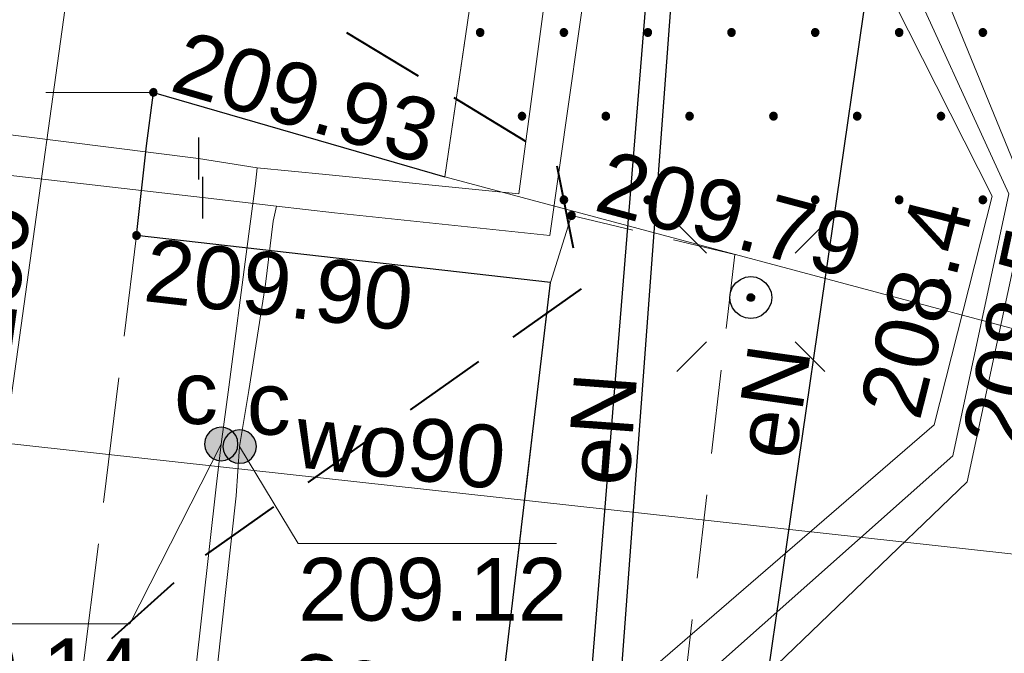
# Model space of a CAD drawing. Header units: metres. Extents: x 7419414 to 7419803, y 5549484 to 5549731.
# Tile 59 of 102: x 7419589 to 7419600, y 5549570 to 5549577. Entities that reach past the tile are written whole.
import ezdxf
from ezdxf.enums import TextEntityAlignment as Align

# ---------------------------------------------------------------- set-up
doc = ezdxf.new("R2010")
doc.units = ezdxf.units.M
doc.header["$MEASUREMENT"] = 0
doc.layers.get('0').update_dxf_attribs({"color": 250})
for name, color, linetype, lineweight in [('EGBJ', 7, 'Continuous', 13), ('GUPPRZ_O', 7, 'Continuous', 13), ('LINIE ROZGRANICZAJĄCE MPZP', 212, 'Continuous', 0), ('OTKC', 7, 'Continuous', 13), ('OTKJ', 7, 'Continuous', 13), ('OTKK', 7, 'Continuous', 30), ('OTRS_O', 7, 'Continuous', 13), ('SUCP', 212, 'Continuous', 13), ('SUCW_O', 212, 'Continuous', 13), ('SUEP', 1, 'Continuous', 13), ('SUEP_O', 1, 'Continuous', 13), ('SUKP', 36, 'Continuous', 13), ('SUKP_O', 36, 'Continuous', 13), ('SULO', 7, 'Continuous', 30), ('sutp', 250, 'Continuous', 0), ('SUWP', 5, 'Continuous', 13), ('SUWP_O', 5, 'Continuous', 13)]:
    doc.layers.add(name, color=color, linetype=linetype, lineweight=lineweight)
doc.styles.add('Arial', font='arial.ttf')

msp = doc.modelspace()

# ---------------------------------------------------------------- hatches: boundary and pattern name
at = {"linetype": 'Continuous'}
for points in [[(7419594.2, 5549577.021), (7419594.188, 5549577.023), (7419594.177, 5549577.027), (7419594.168, 5549577.034), (7419594.161, 5549577.044), (7419594.156, 5549577.055), (7419594.155, 5549577.066), (7419594.156, 5549577.078), (7419594.161, 5549577.089), (7419594.168, 5549577.098), (7419594.177, 5549577.105), (7419594.188, 5549577.11), (7419594.2, 5549577.111), (7419594.211, 5549577.11), (7419594.222, 5549577.105), (7419594.231, 5549577.098), (7419594.239, 5549577.089), (7419594.243, 5549577.078), (7419594.245, 5549577.066), (7419594.243, 5549577.055), (7419594.239, 5549577.044), (7419594.231, 5549577.034), (7419594.222, 5549577.027), (7419594.211, 5549577.023)], [(7419595.2, 5549577.021), (7419595.188, 5549577.023), (7419595.177, 5549577.027), (7419595.168, 5549577.034), (7419595.161, 5549577.044), (7419595.156, 5549577.055), (7419595.155, 5549577.066), (7419595.156, 5549577.078), (7419595.161, 5549577.089), (7419595.168, 5549577.098), (7419595.177, 5549577.105), (7419595.188, 5549577.11), (7419595.2, 5549577.111), (7419595.211, 5549577.11), (7419595.222, 5549577.105), (7419595.231, 5549577.098), (7419595.239, 5549577.089), (7419595.243, 5549577.078), (7419595.245, 5549577.066), (7419595.243, 5549577.055), (7419595.239, 5549577.044), (7419595.231, 5549577.034), (7419595.222, 5549577.027), (7419595.211, 5549577.023)], [(7419596.2, 5549577.021), (7419596.188, 5549577.023), (7419596.177, 5549577.027), (7419596.168, 5549577.034), (7419596.161, 5549577.044), (7419596.156, 5549577.055), (7419596.155, 5549577.066), (7419596.156, 5549577.078), (7419596.161, 5549577.089), (7419596.168, 5549577.098), (7419596.177, 5549577.105), (7419596.188, 5549577.11), (7419596.2, 5549577.111), (7419596.211, 5549577.11), (7419596.222, 5549577.105), (7419596.231, 5549577.098), (7419596.239, 5549577.089), (7419596.243, 5549577.078), (7419596.245, 5549577.066), (7419596.243, 5549577.055), (7419596.239, 5549577.044), (7419596.231, 5549577.034), (7419596.222, 5549577.027), (7419596.211, 5549577.023)], [(7419597.2, 5549577.021), (7419597.188, 5549577.023), (7419597.177, 5549577.027), (7419597.168, 5549577.034), (7419597.161, 5549577.044), (7419597.156, 5549577.055), (7419597.155, 5549577.066), (7419597.156, 5549577.078), (7419597.161, 5549577.089), (7419597.168, 5549577.098), (7419597.177, 5549577.105), (7419597.188, 5549577.11), (7419597.2, 5549577.111), (7419597.211, 5549577.11), (7419597.222, 5549577.105), (7419597.231, 5549577.098), (7419597.239, 5549577.089), (7419597.243, 5549577.078), (7419597.245, 5549577.066), (7419597.243, 5549577.055), (7419597.239, 5549577.044), (7419597.231, 5549577.034), (7419597.222, 5549577.027), (7419597.211, 5549577.023)], [(7419598.2, 5549577.021), (7419598.188, 5549577.023), (7419598.177, 5549577.027), (7419598.168, 5549577.034), (7419598.161, 5549577.044), (7419598.156, 5549577.055), (7419598.155, 5549577.066), (7419598.156, 5549577.078), (7419598.161, 5549577.089), (7419598.168, 5549577.098), (7419598.177, 5549577.105), (7419598.188, 5549577.11), (7419598.2, 5549577.111), (7419598.211, 5549577.11), (7419598.222, 5549577.105), (7419598.231, 5549577.098), (7419598.239, 5549577.089), (7419598.243, 5549577.078), (7419598.245, 5549577.066), (7419598.243, 5549577.055), (7419598.239, 5549577.044), (7419598.231, 5549577.034), (7419598.222, 5549577.027), (7419598.211, 5549577.023)], [(7419599.2, 5549577.021), (7419599.188, 5549577.023), (7419599.177, 5549577.027), (7419599.168, 5549577.034), (7419599.161, 5549577.044), (7419599.156, 5549577.055), (7419599.155, 5549577.066), (7419599.156, 5549577.078), (7419599.161, 5549577.089), (7419599.168, 5549577.098), (7419599.177, 5549577.105), (7419599.188, 5549577.11), (7419599.2, 5549577.111), (7419599.211, 5549577.11), (7419599.222, 5549577.105), (7419599.231, 5549577.098), (7419599.239, 5549577.089), (7419599.243, 5549577.078), (7419599.245, 5549577.066), (7419599.243, 5549577.055), (7419599.239, 5549577.044), (7419599.231, 5549577.034), (7419599.222, 5549577.027), (7419599.211, 5549577.023)], [(7419600.2, 5549577.021), (7419600.188, 5549577.023), (7419600.177, 5549577.027), (7419600.168, 5549577.034), (7419600.161, 5549577.044), (7419600.156, 5549577.055), (7419600.155, 5549577.066), (7419600.156, 5549577.078), (7419600.161, 5549577.089), (7419600.168, 5549577.098), (7419600.177, 5549577.105), (7419600.188, 5549577.11), (7419600.2, 5549577.111), (7419600.211, 5549577.11), (7419600.222, 5549577.105), (7419600.231, 5549577.098), (7419600.239, 5549577.089), (7419600.243, 5549577.078), (7419600.245, 5549577.066), (7419600.243, 5549577.055), (7419600.239, 5549577.044), (7419600.231, 5549577.034), (7419600.222, 5549577.027), (7419600.211, 5549577.023)], [(7419590.3, 5549576.305), (7419590.288, 5549576.307), (7419590.278, 5549576.311), (7419590.268, 5549576.318), (7419590.261, 5549576.328), (7419590.257, 5549576.338), (7419590.255, 5549576.35), (7419590.257, 5549576.362), (7419590.261, 5549576.373), (7419590.268, 5549576.382), (7419590.278, 5549576.389), (7419590.288, 5549576.393), (7419590.3, 5549576.395), (7419590.312, 5549576.393), (7419590.323, 5549576.389), (7419590.332, 5549576.382), (7419590.339, 5549576.373), (7419590.343, 5549576.362), (7419590.345, 5549576.35), (7419590.343, 5549576.338), (7419590.339, 5549576.328), (7419590.332, 5549576.318), (7419590.323, 5549576.311), (7419590.312, 5549576.307)], [(7419594.7, 5549576.021), (7419594.688, 5549576.023), (7419594.677, 5549576.027), (7419594.668, 5549576.034), (7419594.661, 5549576.044), (7419594.656, 5549576.055), (7419594.655, 5549576.066), (7419594.656, 5549576.078), (7419594.661, 5549576.089), (7419594.668, 5549576.098), (7419594.677, 5549576.105), (7419594.688, 5549576.11), (7419594.7, 5549576.111), (7419594.711, 5549576.11), (7419594.722, 5549576.105), (7419594.731, 5549576.098), (7419594.739, 5549576.089), (7419594.743, 5549576.078), (7419594.745, 5549576.066), (7419594.743, 5549576.055), (7419594.739, 5549576.044), (7419594.731, 5549576.034), (7419594.722, 5549576.027), (7419594.711, 5549576.023)], [(7419595.7, 5549576.021), (7419595.688, 5549576.023), (7419595.677, 5549576.027), (7419595.668, 5549576.034), (7419595.661, 5549576.044), (7419595.656, 5549576.055), (7419595.655, 5549576.066), (7419595.656, 5549576.078), (7419595.661, 5549576.089), (7419595.668, 5549576.098), (7419595.677, 5549576.105), (7419595.688, 5549576.11), (7419595.7, 5549576.111), (7419595.711, 5549576.11), (7419595.722, 5549576.105), (7419595.731, 5549576.098), (7419595.739, 5549576.089), (7419595.743, 5549576.078), (7419595.745, 5549576.066), (7419595.743, 5549576.055), (7419595.739, 5549576.044), (7419595.731, 5549576.034), (7419595.722, 5549576.027), (7419595.711, 5549576.023)], [(7419596.7, 5549576.021), (7419596.688, 5549576.023), (7419596.677, 5549576.027), (7419596.668, 5549576.034), (7419596.661, 5549576.044), (7419596.656, 5549576.055), (7419596.655, 5549576.066), (7419596.656, 5549576.078), (7419596.661, 5549576.089), (7419596.668, 5549576.098), (7419596.677, 5549576.105), (7419596.688, 5549576.11), (7419596.7, 5549576.111), (7419596.711, 5549576.11), (7419596.722, 5549576.105), (7419596.731, 5549576.098), (7419596.739, 5549576.089), (7419596.743, 5549576.078), (7419596.745, 5549576.066), (7419596.743, 5549576.055), (7419596.739, 5549576.044), (7419596.731, 5549576.034), (7419596.722, 5549576.027), (7419596.711, 5549576.023)], [(7419597.7, 5549576.021), (7419597.688, 5549576.023), (7419597.677, 5549576.027), (7419597.668, 5549576.034), (7419597.661, 5549576.044), (7419597.656, 5549576.055), (7419597.655, 5549576.066), (7419597.656, 5549576.078), (7419597.661, 5549576.089), (7419597.668, 5549576.098), (7419597.677, 5549576.105), (7419597.688, 5549576.11), (7419597.7, 5549576.111), (7419597.711, 5549576.11), (7419597.722, 5549576.105), (7419597.731, 5549576.098), (7419597.739, 5549576.089), (7419597.743, 5549576.078), (7419597.745, 5549576.066), (7419597.743, 5549576.055), (7419597.739, 5549576.044), (7419597.731, 5549576.034), (7419597.722, 5549576.027), (7419597.711, 5549576.023)], [(7419598.7, 5549576.021), (7419598.688, 5549576.023), (7419598.677, 5549576.027), (7419598.668, 5549576.034), (7419598.661, 5549576.044), (7419598.656, 5549576.055), (7419598.655, 5549576.066), (7419598.656, 5549576.078), (7419598.661, 5549576.089), (7419598.668, 5549576.098), (7419598.677, 5549576.105), (7419598.688, 5549576.11), (7419598.7, 5549576.111), (7419598.711, 5549576.11), (7419598.722, 5549576.105), (7419598.731, 5549576.098), (7419598.739, 5549576.089), (7419598.743, 5549576.078), (7419598.745, 5549576.066), (7419598.743, 5549576.055), (7419598.739, 5549576.044), (7419598.731, 5549576.034), (7419598.722, 5549576.027), (7419598.711, 5549576.023)], [(7419599.7, 5549576.021), (7419599.688, 5549576.023), (7419599.677, 5549576.027), (7419599.668, 5549576.034), (7419599.661, 5549576.044), (7419599.656, 5549576.055), (7419599.655, 5549576.066), (7419599.656, 5549576.078), (7419599.661, 5549576.089), (7419599.668, 5549576.098), (7419599.677, 5549576.105), (7419599.688, 5549576.11), (7419599.7, 5549576.111), (7419599.711, 5549576.11), (7419599.722, 5549576.105), (7419599.731, 5549576.098), (7419599.739, 5549576.089), (7419599.743, 5549576.078), (7419599.745, 5549576.066), (7419599.743, 5549576.055), (7419599.739, 5549576.044), (7419599.731, 5549576.034), (7419599.722, 5549576.027), (7419599.711, 5549576.023)], [(7419595.2, 5549575.021), (7419595.188, 5549575.023), (7419595.177, 5549575.027), (7419595.168, 5549575.034), (7419595.161, 5549575.044), (7419595.156, 5549575.055), (7419595.155, 5549575.066), (7419595.156, 5549575.078), (7419595.161, 5549575.089), (7419595.168, 5549575.098), (7419595.177, 5549575.105), (7419595.188, 5549575.11), (7419595.2, 5549575.111), (7419595.211, 5549575.11), (7419595.222, 5549575.105), (7419595.231, 5549575.098), (7419595.239, 5549575.089), (7419595.243, 5549575.078), (7419595.245, 5549575.066), (7419595.243, 5549575.055), (7419595.239, 5549575.044), (7419595.231, 5549575.034), (7419595.222, 5549575.027), (7419595.211, 5549575.023)], [(7419596.2, 5549575.021), (7419596.188, 5549575.023), (7419596.177, 5549575.027), (7419596.168, 5549575.034), (7419596.161, 5549575.044), (7419596.156, 5549575.055), (7419596.155, 5549575.066), (7419596.156, 5549575.078), (7419596.161, 5549575.089), (7419596.168, 5549575.098), (7419596.177, 5549575.105), (7419596.188, 5549575.11), (7419596.2, 5549575.111), (7419596.211, 5549575.11), (7419596.222, 5549575.105), (7419596.231, 5549575.098), (7419596.239, 5549575.089), (7419596.243, 5549575.078), (7419596.245, 5549575.066), (7419596.243, 5549575.055), (7419596.239, 5549575.044), (7419596.231, 5549575.034), (7419596.222, 5549575.027), (7419596.211, 5549575.023)], [(7419597.2, 5549575.021), (7419597.188, 5549575.023), (7419597.177, 5549575.027), (7419597.168, 5549575.034), (7419597.161, 5549575.044), (7419597.156, 5549575.055), (7419597.155, 5549575.066), (7419597.156, 5549575.078), (7419597.161, 5549575.089), (7419597.168, 5549575.098), (7419597.177, 5549575.105), (7419597.188, 5549575.11), (7419597.2, 5549575.111), (7419597.211, 5549575.11), (7419597.222, 5549575.105), (7419597.231, 5549575.098), (7419597.239, 5549575.089), (7419597.243, 5549575.078), (7419597.245, 5549575.066), (7419597.243, 5549575.055), (7419597.239, 5549575.044), (7419597.231, 5549575.034), (7419597.222, 5549575.027), (7419597.211, 5549575.023)], [(7419598.2, 5549575.021), (7419598.188, 5549575.023), (7419598.177, 5549575.027), (7419598.168, 5549575.034), (7419598.161, 5549575.044), (7419598.156, 5549575.055), (7419598.155, 5549575.066), (7419598.156, 5549575.078), (7419598.161, 5549575.089), (7419598.168, 5549575.098), (7419598.177, 5549575.105), (7419598.188, 5549575.11), (7419598.2, 5549575.111), (7419598.211, 5549575.11), (7419598.222, 5549575.105), (7419598.231, 5549575.098), (7419598.239, 5549575.089), (7419598.243, 5549575.078), (7419598.245, 5549575.066), (7419598.243, 5549575.055), (7419598.239, 5549575.044), (7419598.231, 5549575.034), (7419598.222, 5549575.027), (7419598.211, 5549575.023)], [(7419599.2, 5549575.021), (7419599.188, 5549575.023), (7419599.177, 5549575.027), (7419599.168, 5549575.034), (7419599.161, 5549575.044), (7419599.156, 5549575.055), (7419599.155, 5549575.066), (7419599.156, 5549575.078), (7419599.161, 5549575.089), (7419599.168, 5549575.098), (7419599.177, 5549575.105), (7419599.188, 5549575.11), (7419599.2, 5549575.111), (7419599.211, 5549575.11), (7419599.222, 5549575.105), (7419599.231, 5549575.098), (7419599.239, 5549575.089), (7419599.243, 5549575.078), (7419599.245, 5549575.066), (7419599.243, 5549575.055), (7419599.239, 5549575.044), (7419599.231, 5549575.034), (7419599.222, 5549575.027), (7419599.211, 5549575.023)], [(7419600.2, 5549575.021), (7419600.188, 5549575.023), (7419600.177, 5549575.027), (7419600.168, 5549575.034), (7419600.161, 5549575.044), (7419600.156, 5549575.055), (7419600.155, 5549575.066), (7419600.156, 5549575.078), (7419600.161, 5549575.089), (7419600.168, 5549575.098), (7419600.177, 5549575.105), (7419600.188, 5549575.11), (7419600.2, 5549575.111), (7419600.211, 5549575.11), (7419600.222, 5549575.105), (7419600.231, 5549575.098), (7419600.239, 5549575.089), (7419600.243, 5549575.078), (7419600.245, 5549575.066), (7419600.243, 5549575.055), (7419600.239, 5549575.044), (7419600.231, 5549575.034), (7419600.222, 5549575.027), (7419600.211, 5549575.023)], [(7419595.29, 5549574.835), (7419595.278, 5549574.837), (7419595.268, 5549574.841), (7419595.258, 5549574.848), (7419595.251, 5549574.857), (7419595.247, 5549574.868), (7419595.245, 5549574.88), (7419595.247, 5549574.892), (7419595.251, 5549574.902), (7419595.258, 5549574.912), (7419595.268, 5549574.919), (7419595.278, 5549574.923), (7419595.29, 5549574.925), (7419595.302, 5549574.923), (7419595.312, 5549574.919), (7419595.322, 5549574.912), (7419595.329, 5549574.902), (7419595.333, 5549574.892), (7419595.335, 5549574.88), (7419595.333, 5549574.868), (7419595.329, 5549574.857), (7419595.322, 5549574.848), (7419595.312, 5549574.841), (7419595.302, 5549574.837)], [(7419590.1, 5549574.595), (7419590.088, 5549574.597), (7419590.078, 5549574.601), (7419590.068, 5549574.608), (7419590.061, 5549574.618), (7419590.057, 5549574.628), (7419590.055, 5549574.64), (7419590.057, 5549574.652), (7419590.061, 5549574.663), (7419590.068, 5549574.672), (7419590.078, 5549574.679), (7419590.088, 5549574.683), (7419590.1, 5549574.685), (7419590.112, 5549574.683), (7419590.123, 5549574.679), (7419590.132, 5549574.672), (7419590.139, 5549574.663), (7419590.143, 5549574.652), (7419590.145, 5549574.64), (7419590.143, 5549574.628), (7419590.139, 5549574.618), (7419590.132, 5549574.608), (7419590.123, 5549574.601), (7419590.112, 5549574.597)], [(7419599.7, 5549574.021), (7419599.688, 5549574.023), (7419599.677, 5549574.027), (7419599.668, 5549574.034), (7419599.661, 5549574.044), (7419599.656, 5549574.055), (7419599.655, 5549574.066), (7419599.656, 5549574.078), (7419599.661, 5549574.089), (7419599.668, 5549574.098), (7419599.677, 5549574.105), (7419599.688, 5549574.11), (7419599.7, 5549574.111), (7419599.711, 5549574.11), (7419599.722, 5549574.105), (7419599.731, 5549574.098), (7419599.739, 5549574.089), (7419599.743, 5549574.078), (7419599.745, 5549574.066), (7419599.743, 5549574.055), (7419599.739, 5549574.044), (7419599.731, 5549574.034), (7419599.722, 5549574.027), (7419599.711, 5549574.023)], [(7419597.432, 5549573.855), (7419597.42, 5549573.856), (7419597.41, 5549573.86), (7419597.4, 5549573.866), (7419597.393, 5549573.874), (7419597.388, 5549573.884), (7419597.385, 5549573.894), (7419597.385, 5549573.906), (7419597.389, 5549573.918), (7419597.395, 5549573.929), (7419597.406, 5549573.938), (7419597.417, 5549573.943), (7419597.429, 5549573.945), (7419597.442, 5549573.943), (7419597.451, 5549573.94), (7419597.46, 5549573.933), (7419597.468, 5549573.924), (7419597.473, 5549573.913), (7419597.475, 5549573.901), (7419597.474, 5549573.892), (7419597.471, 5549573.881), (7419597.463, 5549573.87), (7419597.455, 5549573.862), (7419597.444, 5549573.857)], [(7419591.11, 5549571.95), (7419591.058, 5549571.957), (7419591.01, 5549571.977), (7419590.969, 5549572.009), (7419590.937, 5549572.05), (7419590.917, 5549572.098), (7419590.91, 5549572.15), (7419590.917, 5549572.202), (7419590.937, 5549572.25), (7419590.969, 5549572.291), (7419591.01, 5549572.323), (7419591.058, 5549572.343), (7419591.11, 5549572.35), (7419591.162, 5549572.343), (7419591.21, 5549572.323), (7419591.251, 5549572.291), (7419591.283, 5549572.25), (7419591.303, 5549572.202), (7419591.31, 5549572.15), (7419591.303, 5549572.098), (7419591.283, 5549572.05), (7419591.251, 5549572.009), (7419591.21, 5549571.977), (7419591.162, 5549571.957)], [(7419591.33, 5549571.92), (7419591.278, 5549571.927), (7419591.23, 5549571.947), (7419591.189, 5549571.979), (7419591.157, 5549572.02), (7419591.137, 5549572.068), (7419591.13, 5549572.12), (7419591.137, 5549572.172), (7419591.157, 5549572.22), (7419591.189, 5549572.261), (7419591.23, 5549572.293), (7419591.278, 5549572.313), (7419591.33, 5549572.32), (7419591.382, 5549572.313), (7419591.43, 5549572.293), (7419591.471, 5549572.261), (7419591.503, 5549572.22), (7419591.523, 5549572.172), (7419591.53, 5549572.12), (7419591.523, 5549572.068), (7419591.503, 5549572.02), (7419591.471, 5549571.979), (7419591.43, 5549571.947), (7419591.382, 5549571.927)]]:
    msp.add_hatch(color=0, dxfattribs=at).paths.add_polyline_path(points)

# ---------------------------------------------------------------- linework, layer by layer
at = {"color": 0, "linetype": 'Continuous'}
for p, q in [((7419590.84, 5549575.81), (7419590.84, 5549575.31)), ((7419590.888, 5549575.343), (7419590.888, 5549574.843)), ((7419596.546, 5549574.784), (7419596.9, 5549574.43)), ((7419598.314, 5549574.784), (7419597.96, 5549574.43)), ((7419596.546, 5549573.016), (7419596.9, 5549573.37)), ((7419598.314, 5549573.016), (7419597.96, 5549573.37))]:
    msp.add_line(p, q, dxfattribs=at)
at = {"color": 0, "linetype": 'Continuous', "flags": 128}
for points in [[(7419594.155, 5549577.066), (7419594.156, 5549577.055), (7419594.161, 5549577.044), (7419594.168, 5549577.034), (7419594.177, 5549577.027), (7419594.188, 5549577.023), (7419594.2, 5549577.021), (7419594.211, 5549577.023), (7419594.222, 5549577.027), (7419594.231, 5549577.034), (7419594.239, 5549577.044), (7419594.243, 5549577.055), (7419594.245, 5549577.066), (7419594.243, 5549577.078), (7419594.239, 5549577.089), (7419594.231, 5549577.098), (7419594.222, 5549577.105), (7419594.211, 5549577.11), (7419594.2, 5549577.111), (7419594.188, 5549577.11), (7419594.177, 5549577.105), (7419594.168, 5549577.098), (7419594.161, 5549577.089), (7419594.156, 5549577.078), (7419594.155, 5549577.066)], [(7419595.155, 5549577.066), (7419595.156, 5549577.055), (7419595.161, 5549577.044), (7419595.168, 5549577.034), (7419595.177, 5549577.027), (7419595.188, 5549577.023), (7419595.2, 5549577.021), (7419595.211, 5549577.023), (7419595.222, 5549577.027), (7419595.231, 5549577.034), (7419595.239, 5549577.044), (7419595.243, 5549577.055), (7419595.245, 5549577.066), (7419595.243, 5549577.078), (7419595.239, 5549577.089), (7419595.231, 5549577.098), (7419595.222, 5549577.105), (7419595.211, 5549577.11), (7419595.2, 5549577.111), (7419595.188, 5549577.11), (7419595.177, 5549577.105), (7419595.168, 5549577.098), (7419595.161, 5549577.089), (7419595.156, 5549577.078), (7419595.155, 5549577.066)], [(7419596.155, 5549577.066), (7419596.156, 5549577.055), (7419596.161, 5549577.044), (7419596.168, 5549577.034), (7419596.177, 5549577.027), (7419596.188, 5549577.023), (7419596.2, 5549577.021), (7419596.211, 5549577.023), (7419596.222, 5549577.027), (7419596.231, 5549577.034), (7419596.239, 5549577.044), (7419596.243, 5549577.055), (7419596.245, 5549577.066), (7419596.243, 5549577.078), (7419596.239, 5549577.089), (7419596.231, 5549577.098), (7419596.222, 5549577.105), (7419596.211, 5549577.11), (7419596.2, 5549577.111), (7419596.188, 5549577.11), (7419596.177, 5549577.105), (7419596.168, 5549577.098), (7419596.161, 5549577.089), (7419596.156, 5549577.078), (7419596.155, 5549577.066)], [(7419597.155, 5549577.066), (7419597.156, 5549577.055), (7419597.161, 5549577.044), (7419597.168, 5549577.034), (7419597.177, 5549577.027), (7419597.188, 5549577.023), (7419597.2, 5549577.021), (7419597.211, 5549577.023), (7419597.222, 5549577.027), (7419597.231, 5549577.034), (7419597.239, 5549577.044), (7419597.243, 5549577.055), (7419597.245, 5549577.066), (7419597.243, 5549577.078), (7419597.239, 5549577.089), (7419597.231, 5549577.098), (7419597.222, 5549577.105), (7419597.211, 5549577.11), (7419597.2, 5549577.111), (7419597.188, 5549577.11), (7419597.177, 5549577.105), (7419597.168, 5549577.098), (7419597.161, 5549577.089), (7419597.156, 5549577.078), (7419597.155, 5549577.066)], [(7419598.155, 5549577.066), (7419598.156, 5549577.055), (7419598.161, 5549577.044), (7419598.168, 5549577.034), (7419598.177, 5549577.027), (7419598.188, 5549577.023), (7419598.2, 5549577.021), (7419598.211, 5549577.023), (7419598.222, 5549577.027), (7419598.231, 5549577.034), (7419598.239, 5549577.044), (7419598.243, 5549577.055), (7419598.245, 5549577.066), (7419598.243, 5549577.078), (7419598.239, 5549577.089), (7419598.231, 5549577.098), (7419598.222, 5549577.105), (7419598.211, 5549577.11), (7419598.2, 5549577.111), (7419598.188, 5549577.11), (7419598.177, 5549577.105), (7419598.168, 5549577.098), (7419598.161, 5549577.089), (7419598.156, 5549577.078), (7419598.155, 5549577.066)], [(7419599.155, 5549577.066), (7419599.156, 5549577.055), (7419599.161, 5549577.044), (7419599.168, 5549577.034), (7419599.177, 5549577.027), (7419599.188, 5549577.023), (7419599.2, 5549577.021), (7419599.211, 5549577.023), (7419599.222, 5549577.027), (7419599.231, 5549577.034), (7419599.239, 5549577.044), (7419599.243, 5549577.055), (7419599.245, 5549577.066), (7419599.243, 5549577.078), (7419599.239, 5549577.089), (7419599.231, 5549577.098), (7419599.222, 5549577.105), (7419599.211, 5549577.11), (7419599.2, 5549577.111), (7419599.188, 5549577.11), (7419599.177, 5549577.105), (7419599.168, 5549577.098), (7419599.161, 5549577.089), (7419599.156, 5549577.078), (7419599.155, 5549577.066)], [(7419600.155, 5549577.066), (7419600.156, 5549577.055), (7419600.161, 5549577.044), (7419600.168, 5549577.034), (7419600.177, 5549577.027), (7419600.188, 5549577.023), (7419600.2, 5549577.021), (7419600.211, 5549577.023), (7419600.222, 5549577.027), (7419600.231, 5549577.034), (7419600.239, 5549577.044), (7419600.243, 5549577.055), (7419600.245, 5549577.066), (7419600.243, 5549577.078), (7419600.239, 5549577.089), (7419600.231, 5549577.098), (7419600.222, 5549577.105), (7419600.211, 5549577.11), (7419600.2, 5549577.111), (7419600.188, 5549577.11), (7419600.177, 5549577.105), (7419600.168, 5549577.098), (7419600.161, 5549577.089), (7419600.156, 5549577.078), (7419600.155, 5549577.066)], [(7419590.255, 5549576.35), (7419590.257, 5549576.338), (7419590.261, 5549576.328), (7419590.268, 5549576.318), (7419590.278, 5549576.311), (7419590.288, 5549576.307), (7419590.3, 5549576.305), (7419590.312, 5549576.307), (7419590.323, 5549576.311), (7419590.332, 5549576.318), (7419590.339, 5549576.328), (7419590.343, 5549576.338), (7419590.345, 5549576.35), (7419590.343, 5549576.362), (7419590.339, 5549576.373), (7419590.332, 5549576.382), (7419590.323, 5549576.389), (7419590.312, 5549576.393), (7419590.3, 5549576.395), (7419590.288, 5549576.393), (7419590.278, 5549576.389), (7419590.268, 5549576.382), (7419590.261, 5549576.373), (7419590.257, 5549576.362), (7419590.255, 5549576.35)], [(7419594.655, 5549576.066), (7419594.656, 5549576.055), (7419594.661, 5549576.044), (7419594.668, 5549576.034), (7419594.677, 5549576.027), (7419594.688, 5549576.023), (7419594.7, 5549576.021), (7419594.711, 5549576.023), (7419594.722, 5549576.027), (7419594.731, 5549576.034), (7419594.739, 5549576.044), (7419594.743, 5549576.055), (7419594.745, 5549576.066), (7419594.743, 5549576.078), (7419594.739, 5549576.089), (7419594.731, 5549576.098), (7419594.722, 5549576.105), (7419594.711, 5549576.11), (7419594.7, 5549576.111), (7419594.688, 5549576.11), (7419594.677, 5549576.105), (7419594.668, 5549576.098), (7419594.661, 5549576.089), (7419594.656, 5549576.078), (7419594.655, 5549576.066)], [(7419595.655, 5549576.066), (7419595.656, 5549576.055), (7419595.661, 5549576.044), (7419595.668, 5549576.034), (7419595.677, 5549576.027), (7419595.688, 5549576.023), (7419595.7, 5549576.021), (7419595.711, 5549576.023), (7419595.722, 5549576.027), (7419595.731, 5549576.034), (7419595.739, 5549576.044), (7419595.743, 5549576.055), (7419595.745, 5549576.066), (7419595.743, 5549576.078), (7419595.739, 5549576.089), (7419595.731, 5549576.098), (7419595.722, 5549576.105), (7419595.711, 5549576.11), (7419595.7, 5549576.111), (7419595.688, 5549576.11), (7419595.677, 5549576.105), (7419595.668, 5549576.098), (7419595.661, 5549576.089), (7419595.656, 5549576.078), (7419595.655, 5549576.066)], [(7419596.655, 5549576.066), (7419596.656, 5549576.055), (7419596.661, 5549576.044), (7419596.668, 5549576.034), (7419596.677, 5549576.027), (7419596.688, 5549576.023), (7419596.7, 5549576.021), (7419596.711, 5549576.023), (7419596.722, 5549576.027), (7419596.731, 5549576.034), (7419596.739, 5549576.044), (7419596.743, 5549576.055), (7419596.745, 5549576.066), (7419596.743, 5549576.078), (7419596.739, 5549576.089), (7419596.731, 5549576.098), (7419596.722, 5549576.105), (7419596.711, 5549576.11), (7419596.7, 5549576.111), (7419596.688, 5549576.11), (7419596.677, 5549576.105), (7419596.668, 5549576.098), (7419596.661, 5549576.089), (7419596.656, 5549576.078), (7419596.655, 5549576.066)], [(7419597.655, 5549576.066), (7419597.656, 5549576.055), (7419597.661, 5549576.044), (7419597.668, 5549576.034), (7419597.677, 5549576.027), (7419597.688, 5549576.023), (7419597.7, 5549576.021), (7419597.711, 5549576.023), (7419597.722, 5549576.027), (7419597.731, 5549576.034), (7419597.739, 5549576.044), (7419597.743, 5549576.055), (7419597.745, 5549576.066), (7419597.743, 5549576.078), (7419597.739, 5549576.089), (7419597.731, 5549576.098), (7419597.722, 5549576.105), (7419597.711, 5549576.11), (7419597.7, 5549576.111), (7419597.688, 5549576.11), (7419597.677, 5549576.105), (7419597.668, 5549576.098), (7419597.661, 5549576.089), (7419597.656, 5549576.078), (7419597.655, 5549576.066)], [(7419598.655, 5549576.066), (7419598.656, 5549576.055), (7419598.661, 5549576.044), (7419598.668, 5549576.034), (7419598.677, 5549576.027), (7419598.688, 5549576.023), (7419598.7, 5549576.021), (7419598.711, 5549576.023), (7419598.722, 5549576.027), (7419598.731, 5549576.034), (7419598.739, 5549576.044), (7419598.743, 5549576.055), (7419598.745, 5549576.066), (7419598.743, 5549576.078), (7419598.739, 5549576.089), (7419598.731, 5549576.098), (7419598.722, 5549576.105), (7419598.711, 5549576.11), (7419598.7, 5549576.111), (7419598.688, 5549576.11), (7419598.677, 5549576.105), (7419598.668, 5549576.098), (7419598.661, 5549576.089), (7419598.656, 5549576.078), (7419598.655, 5549576.066)], [(7419599.655, 5549576.066), (7419599.656, 5549576.055), (7419599.661, 5549576.044), (7419599.668, 5549576.034), (7419599.677, 5549576.027), (7419599.688, 5549576.023), (7419599.7, 5549576.021), (7419599.711, 5549576.023), (7419599.722, 5549576.027), (7419599.731, 5549576.034), (7419599.739, 5549576.044), (7419599.743, 5549576.055), (7419599.745, 5549576.066), (7419599.743, 5549576.078), (7419599.739, 5549576.089), (7419599.731, 5549576.098), (7419599.722, 5549576.105), (7419599.711, 5549576.11), (7419599.7, 5549576.111), (7419599.688, 5549576.11), (7419599.677, 5549576.105), (7419599.668, 5549576.098), (7419599.661, 5549576.089), (7419599.656, 5549576.078), (7419599.655, 5549576.066)], [(7419595.155, 5549575.066), (7419595.156, 5549575.055), (7419595.161, 5549575.044), (7419595.168, 5549575.034), (7419595.177, 5549575.027), (7419595.188, 5549575.023), (7419595.2, 5549575.021), (7419595.211, 5549575.023), (7419595.222, 5549575.027), (7419595.231, 5549575.034), (7419595.239, 5549575.044), (7419595.243, 5549575.055), (7419595.245, 5549575.066), (7419595.243, 5549575.078), (7419595.239, 5549575.089), (7419595.231, 5549575.098), (7419595.222, 5549575.105), (7419595.211, 5549575.11), (7419595.2, 5549575.111), (7419595.188, 5549575.11), (7419595.177, 5549575.105), (7419595.168, 5549575.098), (7419595.161, 5549575.089), (7419595.156, 5549575.078), (7419595.155, 5549575.066)], [(7419596.155, 5549575.066), (7419596.156, 5549575.055), (7419596.161, 5549575.044), (7419596.168, 5549575.034), (7419596.177, 5549575.027), (7419596.188, 5549575.023), (7419596.2, 5549575.021), (7419596.211, 5549575.023), (7419596.222, 5549575.027), (7419596.231, 5549575.034), (7419596.239, 5549575.044), (7419596.243, 5549575.055), (7419596.245, 5549575.066), (7419596.243, 5549575.078), (7419596.239, 5549575.089), (7419596.231, 5549575.098), (7419596.222, 5549575.105), (7419596.211, 5549575.11), (7419596.2, 5549575.111), (7419596.188, 5549575.11), (7419596.177, 5549575.105), (7419596.168, 5549575.098), (7419596.161, 5549575.089), (7419596.156, 5549575.078), (7419596.155, 5549575.066)], [(7419597.155, 5549575.066), (7419597.156, 5549575.055), (7419597.161, 5549575.044), (7419597.168, 5549575.034), (7419597.177, 5549575.027), (7419597.188, 5549575.023), (7419597.2, 5549575.021), (7419597.211, 5549575.023), (7419597.222, 5549575.027), (7419597.231, 5549575.034), (7419597.239, 5549575.044), (7419597.243, 5549575.055), (7419597.245, 5549575.066), (7419597.243, 5549575.078), (7419597.239, 5549575.089), (7419597.231, 5549575.098), (7419597.222, 5549575.105), (7419597.211, 5549575.11), (7419597.2, 5549575.111), (7419597.188, 5549575.11), (7419597.177, 5549575.105), (7419597.168, 5549575.098), (7419597.161, 5549575.089), (7419597.156, 5549575.078), (7419597.155, 5549575.066)], [(7419598.155, 5549575.066), (7419598.156, 5549575.055), (7419598.161, 5549575.044), (7419598.168, 5549575.034), (7419598.177, 5549575.027), (7419598.188, 5549575.023), (7419598.2, 5549575.021), (7419598.211, 5549575.023), (7419598.222, 5549575.027), (7419598.231, 5549575.034), (7419598.239, 5549575.044), (7419598.243, 5549575.055), (7419598.245, 5549575.066), (7419598.243, 5549575.078), (7419598.239, 5549575.089), (7419598.231, 5549575.098), (7419598.222, 5549575.105), (7419598.211, 5549575.11), (7419598.2, 5549575.111), (7419598.188, 5549575.11), (7419598.177, 5549575.105), (7419598.168, 5549575.098), (7419598.161, 5549575.089), (7419598.156, 5549575.078), (7419598.155, 5549575.066)], [(7419599.155, 5549575.066), (7419599.156, 5549575.055), (7419599.161, 5549575.044), (7419599.168, 5549575.034), (7419599.177, 5549575.027), (7419599.188, 5549575.023), (7419599.2, 5549575.021), (7419599.211, 5549575.023), (7419599.222, 5549575.027), (7419599.231, 5549575.034), (7419599.239, 5549575.044), (7419599.243, 5549575.055), (7419599.245, 5549575.066), (7419599.243, 5549575.078), (7419599.239, 5549575.089), (7419599.231, 5549575.098), (7419599.222, 5549575.105), (7419599.211, 5549575.11), (7419599.2, 5549575.111), (7419599.188, 5549575.11), (7419599.177, 5549575.105), (7419599.168, 5549575.098), (7419599.161, 5549575.089), (7419599.156, 5549575.078), (7419599.155, 5549575.066)], [(7419600.155, 5549575.066), (7419600.156, 5549575.055), (7419600.161, 5549575.044), (7419600.168, 5549575.034), (7419600.177, 5549575.027), (7419600.188, 5549575.023), (7419600.2, 5549575.021), (7419600.211, 5549575.023), (7419600.222, 5549575.027), (7419600.231, 5549575.034), (7419600.239, 5549575.044), (7419600.243, 5549575.055), (7419600.245, 5549575.066), (7419600.243, 5549575.078), (7419600.239, 5549575.089), (7419600.231, 5549575.098), (7419600.222, 5549575.105), (7419600.211, 5549575.11), (7419600.2, 5549575.111), (7419600.188, 5549575.11), (7419600.177, 5549575.105), (7419600.168, 5549575.098), (7419600.161, 5549575.089), (7419600.156, 5549575.078), (7419600.155, 5549575.066)], [(7419595.245, 5549574.88), (7419595.247, 5549574.868), (7419595.251, 5549574.857), (7419595.258, 5549574.848), (7419595.268, 5549574.841), (7419595.278, 5549574.837), (7419595.29, 5549574.835), (7419595.302, 5549574.837), (7419595.312, 5549574.841), (7419595.322, 5549574.848), (7419595.329, 5549574.857), (7419595.333, 5549574.868), (7419595.335, 5549574.88), (7419595.333, 5549574.892), (7419595.329, 5549574.902), (7419595.322, 5549574.912), (7419595.312, 5549574.919), (7419595.302, 5549574.923), (7419595.29, 5549574.925), (7419595.278, 5549574.923), (7419595.268, 5549574.919), (7419595.258, 5549574.912), (7419595.251, 5549574.902), (7419595.247, 5549574.892), (7419595.245, 5549574.88)], [(7419590.055, 5549574.64), (7419590.057, 5549574.628), (7419590.061, 5549574.618), (7419590.068, 5549574.608), (7419590.078, 5549574.601), (7419590.088, 5549574.597), (7419590.1, 5549574.595), (7419590.112, 5549574.597), (7419590.123, 5549574.601), (7419590.132, 5549574.608), (7419590.139, 5549574.618), (7419590.143, 5549574.628), (7419590.145, 5549574.64), (7419590.143, 5549574.652), (7419590.139, 5549574.663), (7419590.132, 5549574.672), (7419590.123, 5549574.679), (7419590.112, 5549574.683), (7419590.1, 5549574.685), (7419590.088, 5549574.683), (7419590.078, 5549574.679), (7419590.068, 5549574.672), (7419590.061, 5549574.663), (7419590.057, 5549574.652), (7419590.055, 5549574.64)], [(7419597.43, 5549574.15), (7419597.495, 5549574.141), (7419597.555, 5549574.117), (7419597.607, 5549574.077), (7419597.647, 5549574.025), (7419597.671, 5549573.965), (7419597.68, 5549573.9), (7419597.671, 5549573.835), (7419597.647, 5549573.775), (7419597.607, 5549573.723), (7419597.555, 5549573.683), (7419597.495, 5549573.659), (7419597.43, 5549573.65), (7419597.365, 5549573.659), (7419597.305, 5549573.683), (7419597.253, 5549573.723), (7419597.213, 5549573.775), (7419597.189, 5549573.835), (7419597.18, 5549573.9), (7419597.189, 5549573.965), (7419597.213, 5549574.025), (7419597.253, 5549574.077), (7419597.305, 5549574.117), (7419597.365, 5549574.141), (7419597.43, 5549574.15)], [(7419599.655, 5549574.066), (7419599.656, 5549574.055), (7419599.661, 5549574.044), (7419599.668, 5549574.034), (7419599.677, 5549574.027), (7419599.688, 5549574.023), (7419599.7, 5549574.021), (7419599.711, 5549574.023), (7419599.722, 5549574.027), (7419599.731, 5549574.034), (7419599.739, 5549574.044), (7419599.743, 5549574.055), (7419599.745, 5549574.066), (7419599.743, 5549574.078), (7419599.739, 5549574.089), (7419599.731, 5549574.098), (7419599.722, 5549574.105), (7419599.711, 5549574.11), (7419599.7, 5549574.111), (7419599.688, 5549574.11), (7419599.677, 5549574.105), (7419599.668, 5549574.098), (7419599.661, 5549574.089), (7419599.656, 5549574.078), (7419599.655, 5549574.066)], [(7419597.429, 5549573.945), (7419597.442, 5549573.943), (7419597.451, 5549573.94), (7419597.46, 5549573.933), (7419597.468, 5549573.924), (7419597.473, 5549573.913), (7419597.475, 5549573.901), (7419597.474, 5549573.892), (7419597.471, 5549573.881), (7419597.463, 5549573.87), (7419597.455, 5549573.862), (7419597.444, 5549573.857), (7419597.432, 5549573.855), (7419597.42, 5549573.856), (7419597.41, 5549573.86), (7419597.4, 5549573.866), (7419597.393, 5549573.874), (7419597.388, 5549573.884), (7419597.385, 5549573.894), (7419597.385, 5549573.906), (7419597.389, 5549573.918), (7419597.395, 5549573.929), (7419597.406, 5549573.938), (7419597.417, 5549573.943), (7419597.429, 5549573.945)], [(7419590.91, 5549572.15), (7419590.917, 5549572.098), (7419590.937, 5549572.05), (7419590.969, 5549572.009), (7419591.01, 5549571.977), (7419591.058, 5549571.957), (7419591.11, 5549571.95), (7419591.162, 5549571.957), (7419591.21, 5549571.977), (7419591.251, 5549572.009), (7419591.283, 5549572.05), (7419591.303, 5549572.098), (7419591.31, 5549572.15), (7419591.303, 5549572.202), (7419591.283, 5549572.25), (7419591.251, 5549572.291), (7419591.21, 5549572.323), (7419591.162, 5549572.343), (7419591.11, 5549572.35), (7419591.058, 5549572.343), (7419591.01, 5549572.323), (7419590.969, 5549572.291), (7419590.937, 5549572.25), (7419590.917, 5549572.202), (7419590.91, 5549572.15)], [(7419591.13, 5549572.12), (7419591.137, 5549572.068), (7419591.157, 5549572.02), (7419591.189, 5549571.979), (7419591.23, 5549571.947), (7419591.278, 5549571.927), (7419591.33, 5549571.92), (7419591.382, 5549571.927), (7419591.43, 5549571.947), (7419591.471, 5549571.979), (7419591.503, 5549572.02), (7419591.523, 5549572.068), (7419591.53, 5549572.12), (7419591.523, 5549572.172), (7419591.503, 5549572.22), (7419591.471, 5549572.261), (7419591.43, 5549572.293), (7419591.382, 5549572.313), (7419591.33, 5549572.32), (7419591.278, 5549572.313), (7419591.23, 5549572.293), (7419591.189, 5549572.261), (7419591.157, 5549572.22), (7419591.137, 5549572.172), (7419591.13, 5549572.12)]]:
    msp.add_lwpolyline(points, close=True, dxfattribs=at)
at = {"layer": 'EGBJ', "color": 250, "linetype": 'Continuous', "lineweight": 13, "flags": 128}
msp.add_lwpolyline([(7419607.2, 5549578.08), (7419602.64, 5549579.14), (7419594.61, 5549581.01), (7419593.78, 5549575.34), (7419601.22, 5549573.35), (7419605.01, 5549572.47), (7419610.7, 5549571.15), (7419611.619, 5549577.362), (7419607.2, 5549578.08)], close=True, dxfattribs=at)
at = {"layer": 'GUPPRZ_O', "color": 212, "linetype": 'Continuous', "lineweight": 13, "flags": 128}
for points in [[(7419591.11, 5549572.15), (7419590.02, 5549570.002), (7419586.94, 5549570.002)], [(7419591.33, 5549572.12), (7419592.03, 5549570.962), (7419595.11, 5549570.962)]]:
    msp.add_lwpolyline(points, dxfattribs=at)
at = {"layer": 'LINIE ROZGRANICZAJĄCE MPZP', "color": 30, "linetype": 'Continuous', "lineweight": 40}
for p, q in [((7419592.605, 5549577.066), (7419593.459, 5549576.547)), ((7419593.887, 5549576.288), (7419594.741, 5549575.769)), ((7419595.116, 5549575.472), (7419595.312, 5549574.492)), ((7419595.406, 5549574.003), (7419594.59, 5549573.425)), ((7419594.182, 5549573.136), (7419593.366, 5549572.558)), ((7419592.958, 5549572.268), (7419592.142, 5549571.69)), ((7419591.734, 5549571.401), (7419590.918, 5549570.823)), ((7419590.544, 5549570.492), (7419589.802, 5549569.822))]:
    msp.add_line(p, q, dxfattribs=at)
at = {"layer": 'OTKC', "color": 250, "linetype": 'Continuous', "lineweight": 13}
for p, q in [((7419595.04, 5549574.08), (7419595.29, 5549574.88)), ((7419595.29, 5549574.88), (7419596.021, 5549574.706)), ((7419596.507, 5549574.59), (7419597.238, 5549574.415)), ((7419597.238, 5549574.415), (7419597.135, 5549573.528)), ((7419594.924, 5549573.103), (7419595.04, 5549574.08)), ((7419597.077, 5549573.032), (7419596.961, 5549572.038)), ((7419594.748, 5549571.613), (7419594.865, 5549572.606)), ((7419596.904, 5549571.542), (7419596.788, 5549570.548)), ((7419594.571, 5549570.123), (7419594.689, 5549571.117)), ((7419596.73, 5549570.052), (7419596.615, 5549569.058))]:
    msp.add_line(p, q, dxfattribs=at)
at = {"layer": 'OTKJ', "color": 250, "linetype": 'Continuous', "lineweight": 13}
for p, q in [((7419594.014, 5549576.938), (7419593.78, 5549575.34)), ((7419590.3, 5549576.35), (7419589.015, 5549576.35)), ((7419589.015, 5549576.35), (7419590.3, 5549576.35)), ((7419590.3, 5549576.35), (7419590.22, 5549575.71)), ((7419591.8, 5549575.915), (7419590.3, 5549576.35)), ((7419593.78, 5549575.34), (7419592.28, 5549575.775)), ((7419590.22, 5549575.71), (7419590.1, 5549574.64)), ((7419590.1, 5549574.64), (7419589.951, 5549573.438)), ((7419589.89, 5549572.942), (7419589.706, 5549571.453)), ((7419589.644, 5549570.957), (7419589.46, 5549569.468))]:
    msp.add_line(p, q, dxfattribs=at)
at = {"layer": 'OTKK', "color": 250, "linetype": 'Continuous', "lineweight": 30, "flags": 128}
msp.add_lwpolyline([(7419587.9, 5549556.55), (7419592.85, 5549555.91), (7419593.68, 5549562.81), (7419588.78, 5549563.46), (7419589.25, 5549567.77), (7419594.22, 5549567.16), (7419595.04, 5549574.08), (7419590.1, 5549574.64), (7419590.22, 5549575.71), (7419590.3, 5549576.35), (7419593.78, 5549575.34)], dxfattribs=at)
at = {"layer": 'SUCP', "color": 212, "linetype": 'Continuous', "lineweight": 13}
for p, q in [((7419591.54, 5549575.45), (7419590.84, 5549575.56)), ((7419591.77, 5549574.99), (7419590.888, 5549575.093))]:
    msp.add_line(p, q, dxfattribs=at)
at = {"layer": 'SUCP', "color": 212, "linetype": 'Continuous', "lineweight": 13, "flags": 128}
for points in [[(7419591.54, 5549575.45), (7419592.36, 5549575.37), (7419594.66, 5549575.14), (7419596.26, 5549587.13), (7419596.62, 5549590.42), (7419593.53, 5549590.8), (7419594.82, 5549602.97), (7419596.46, 5549614.8), (7419596.75, 5549616.8), (7419597.75, 5549624.65), (7419598.03, 5549626.82), (7419599.57, 5549638.73), (7419599.85, 5549640.5), (7419600.02, 5549641.29)], [(7419591.77, 5549574.99), (7419592.46, 5549574.91), (7419595.03, 5549574.64), (7419596.74, 5549586.66), (7419597.26, 5549590.86), (7419594, 5549591.28), (7419595.28, 5549603.36), (7419596.92, 5549615.27), (7419597.18, 5549616.78), (7419598.17, 5549625.45), (7419598.4, 5549627.16), (7419599.97, 5549639.2), (7419600.2, 5549640.36), (7419600.37, 5549641.19)], [(7419585.01, 5549526.58), (7419584.66, 5549527.12), (7419583.94, 5549528.22), (7419580.47, 5549528.62), (7419581.45, 5549540.34), (7419582.67, 5549552.25), (7419583.94, 5549564.17), (7419585.59, 5549576.22), (7419590.84, 5549575.56)], [(7419585.56, 5549526.54), (7419585.19, 5549527.05), (7419584.21, 5549528.6), (7419580.85, 5549528.95), (7419581.78, 5549539.82), (7419582.97, 5549551.74), (7419584.3, 5549563.65), (7419585.86, 5549575.67), (7419590.888, 5549575.093)], [(7419591.54, 5549575.45), (7419591.52, 5549575.26), (7419591.42, 5549574.51), (7419591.2, 5549572.83), (7419591.11, 5549572.15), (7419591.05, 5549571.64), (7419590.72, 5549568.68), (7419599.83, 5549567.42), (7419610.91, 5549566.23)], [(7419591.77, 5549574.99), (7419591.73, 5549574.81), (7419591.64, 5549574.06), (7419591.44, 5549572.79), (7419591.33, 5549572.12), (7419591.29, 5549571.53), (7419591, 5549568.93), (7419599.84, 5549567.74), (7419610.96, 5549566.6)]]:
    msp.add_lwpolyline(points, dxfattribs=at)
at = {"layer": 'SUEP', "color": 1, "linetype": 'Continuous', "lineweight": 13, "flags": 128}
for points in [[(7419597.35, 5549670.73), (7419598.96, 5549657.74), (7419599.612, 5549648.266), (7419595.385, 5549611.526), (7419594.311, 5549602.955), (7419593.506, 5549595.641), (7419593.228, 5549592.295), (7419595.946, 5549591.469), (7419597.378, 5549591.147), (7419597.438, 5549589.735), (7419596.35, 5549579.512), (7419595.16, 5549564.81), (7419594.94, 5549562.72), (7419597.75, 5549562), (7419597.72, 5549561.45)], [(7419621.642, 5549646.567), (7419618.618, 5549646.043), (7419615.879, 5549645.593), (7419611.591, 5549644.802), (7419609.992, 5549644.437), (7419610.43, 5549643.07), (7419609.702, 5549643.956), (7419602.495, 5549642.981), (7419602.395, 5549641.169), (7419602.038, 5549636.595), (7419600.764, 5549624.811), (7419600.219, 5549617.951), (7419600.18, 5549617.52), (7419598.921, 5549608.178), (7419599.019, 5549607.197), (7419598.734, 5549606.207), (7419597.714, 5549596.662), (7419598.162, 5549594.978), (7419597.731, 5549589.675), (7419596.63, 5549579.455), (7419595.548, 5549564.863), (7419595.35, 5549562.89), (7419598.06, 5549562.22), (7419598.04, 5549561.41)], [(7419591.77, 5549565.02), (7419593.31, 5549565.25), (7419600.01, 5549571.7), (7419600.74, 5549575.09), (7419599.38, 5549578.42), (7419595.61, 5549581.22), (7419588.84, 5549585.09), (7419587.22, 5549586.12), (7419586.89, 5549587.47), (7419587.16, 5549593.51), (7419587.53, 5549596.81), (7419588.98, 5549610.91), (7419591, 5549626.85)], [(7419591.77, 5549565.02), (7419592.53, 5549566.25), (7419599.62, 5549572.38), (7419600.31, 5549575.11), (7419598.81, 5549578.08), (7419595.41, 5549580.44), (7419588.45, 5549584.45), (7419586.5, 5549585.75), (7419586.12, 5549587.44), (7419586.38, 5549593.39), (7419586.83, 5549596.8), (7419588.33, 5549611.33)], [(7419613.808, 5549579.946), (7419607.534, 5549580.749), (7419600.347, 5549581.634), (7419599.399, 5549581.054), (7419599.179, 5549580.093), (7419597.141, 5549565.969), (7419595.31, 5549564.727), (7419594.253, 5549563.546), (7419594.11, 5549562.58)]]:
    msp.add_lwpolyline(points, dxfattribs=at)
at = {"layer": 'SUKP', "color": 36, "linetype": 'Continuous', "lineweight": 13}
msp.add_line((7419589.34, 5549578.04), (7419587.29, 5549563.23), dxfattribs=at)
at = {"layer": 'SULO', "color": 250, "linetype": 'Continuous', "lineweight": 30, "flags": 128}
for points in [[(7419595.548, 5549564.863), (7419596.63, 5549579.455), (7419597.731, 5549589.675), (7419598.162, 5549594.978)], [(7419595.16, 5549564.81), (7419596.35, 5549579.512), (7419597.438, 5549589.735)], [(7419593.97, 5549561.61), (7419594.11, 5549562.58), (7419594.253, 5549563.546), (7419595.31, 5549564.727), (7419597.141, 5549565.969), (7419599.179, 5549580.093)]]:
    msp.add_lwpolyline(points, dxfattribs=at)
at = {"layer": 'sutp', "color": 30, "linetype": 'Continuous', "lineweight": 13, "flags": 128}
msp.add_lwpolyline([(7419623.354, 5549661.133), (7419617.48, 5549660.33), (7419614.14, 5549659.5), (7419612.59, 5549658.16), (7419611.21, 5549652.74), (7419610.01, 5549649.76), (7419608.52, 5549647.43), (7419606.48, 5549646.06), (7419601.54, 5549644.31), (7419593.02, 5549640.23), (7419592.05, 5549638.95), (7419590.7, 5549626.86), (7419588.77, 5549611.69), (7419587.23, 5549597.13), (7419586.7, 5549592.96), (7419586.37, 5549587.83), (7419586.93, 5549585.99), (7419589.09, 5549584.51), (7419595.52, 5549580.73), (7419599.16, 5549578.09), (7419600.51, 5549575.14), (7419599.84, 5549572.01), (7419592.98, 5549565.91), (7419591.77, 5549565.02)], dxfattribs=at)
at = {"layer": 'SUWP', "color": 5, "linetype": 'Continuous', "lineweight": 13, "flags": 128}
msp.add_lwpolyline([(7419611.3, 5549569.65), (7419584.09, 5549572.65), (7419583.88, 5549572.68)], dxfattribs=at)

# ---------------------------------------------------------------- texts
at = {"layer": 'GUPPRZ_O', "color": 1, "linetype": 'Continuous', "lineweight": 0, "style": 'Arial'}
for s, rotation, p in [('208.4', 75.815, (7419599.443, 5549572.413)), ('208.5', 77.847, (7419600.675, 5549572.064))]:
    msp.add_text(s, height=0.75, rotation=rotation, dxfattribs=at).set_placement(p)
at = {"layer": 'GUPPRZ_O', "color": 212, "linetype": 'Continuous', "lineweight": 0, "style": 'Arial'}
for s, p in [('209.12', (7419592.03, 5549570.04)), ('209.14', (7419586.94, 5549569.08))]:
    msp.add_text(s, height=0.75, dxfattribs=at).set_placement(p)
msp.add_text('209.03', height=0.75, rotation=352.333, dxfattribs=at).set_placement((7419591.888, 5549568.93))
at = {"layer": 'OTRS_O', "color": 250, "linetype": 'Continuous', "lineweight": 0, "style": 'Arial'}
for s, rotation, p in [('209.93', 343.8157, (7419590.477, 5549576.377)), ('209.79', 345.0255, (7419595.538, 5549574.947)), ('209.90', 353.5325, (7419590.166, 5549573.86))]:
    msp.add_text(s, height=0.75, rotation=rotation, dxfattribs=at).set_placement(p)
at = {"layer": 'SUCW_O', "color": 212, "linetype": 'Continuous', "lineweight": 0, "style": 'Arial'}
for p in [(7419591.071, 5549572.389), (7419591.939, 5549572.261)]:
    msp.add_text('c', height=0.75, dxfattribs=at).set_placement(p, align=Align.RIGHT)
at = {"layer": 'SUEP_O', "color": 1, "linetype": 'Continuous', "lineweight": 0, "style": 'Arial'}
for rotation, p in [(81.789, (7419598.053, 5549572.602)), (85.759, (7419596.024, 5549572.301))]:
    msp.add_text('eN', height=0.75, rotation=rotation, dxfattribs=at).set_placement(p, align=Align.CENTER)
at = {"layer": 'SUKP_O', "color": 36, "linetype": 'Continuous', "lineweight": 0, "style": 'Arial'}
msp.add_text('kd250', height=0.75, rotation=82.1192, dxfattribs=at).set_placement((7419588.644, 5549573.546), align=Align.CENTER)
at = {"layer": 'SUWP_O', "color": 5, "linetype": 'Continuous', "lineweight": 0, "style": 'Arial'}
msp.add_text('wo90', height=0.75, rotation=353.709, dxfattribs=at).set_placement((7419591.967, 5549571.878))

doc.saveas('drawing.dxf')
